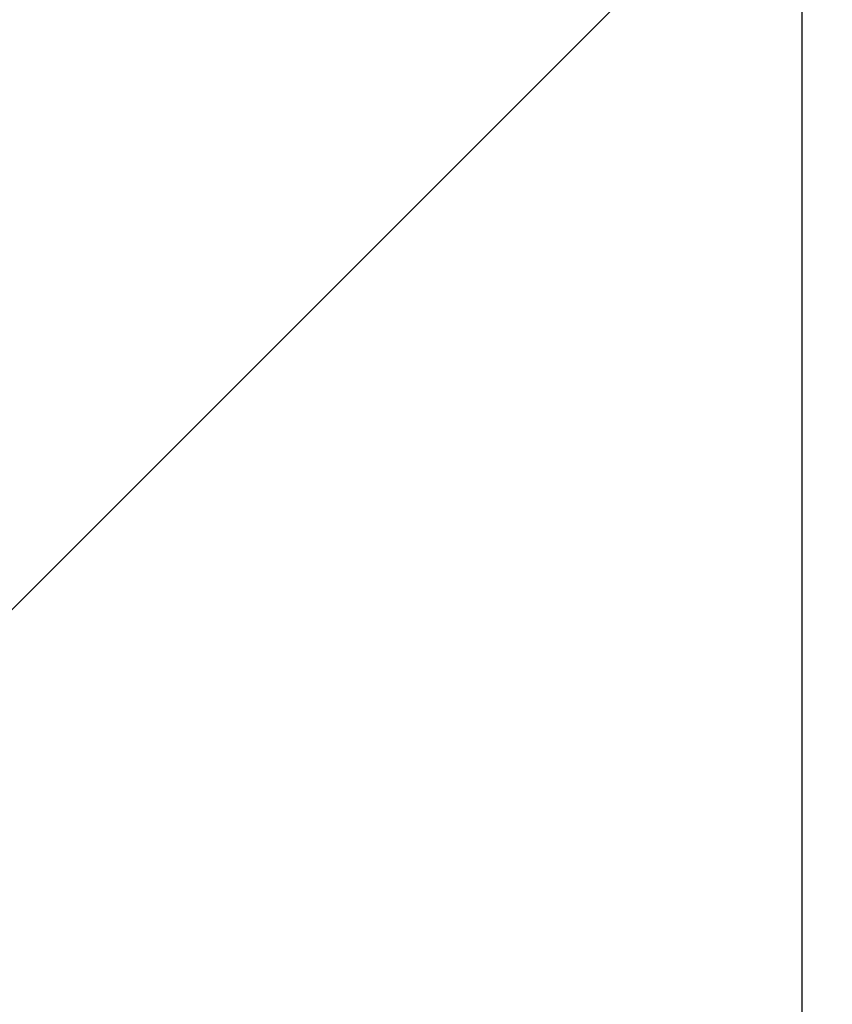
# Model space of a CAD drawing. Header units: millimetres. Extents: x -88 to 22, y -106 to 71.
# Tile 39 of 94: x -0.811 to 0.031, y -1.229 to -0.208. Entities that reach past the tile are written whole.
import ezdxf

# ---------------------------------------------------------------- set-up
doc = ezdxf.new("R2010")
doc.units = ezdxf.units.MM
doc.layers.add('G-IMPT', color=8, linetype='Continuous', lineweight=30)
doc.layers.add('P-SANR-FIXT', color=6, linetype='Continuous', lineweight=30)

# ---------------------------------------------------------------- blocks, each defined once
blk = doc.blocks.new('FFAST601-101500BF0 - 3D_FFAST601-101500BF0_D0_ipt-96632-View 1')
at = {"layer": 'G-IMPT', "lineweight": 40}
mesh = blk.add_polyface(dxfattribs=at)
corners = [(0.7849, 46, 12.4753), (0.7849, 46.5, 12.4753), (0.7849, 47, 12.4753), (0.7849, 47.5, 12.4753), (0.7849, 48, 12.4753), (-8.2664, 48, 9.3764), (-12.4753, 48, 0.7849), (-9.3764, 48, -8.2664), (-0.7849, 48, -12.4753), (-0.7849, 47.5, -12.4753), (-0.7849, 47, -12.4753), (-0.7849, 46.5, -12.4753), (-0.7849, 46, -12.4753), (-9.3764, 46, -8.2664), (-12.4753, 46, 0.7849), (-8.2664, 46, 9.3764)]
mesh.append_faces([[corners[k] for k in face] for face in [(13, 7, 10)]], dxfattribs={"vtx0": -1, "vtx1": -1, "vtx2": -1})
mesh.append_faces([[corners[k] for k in face] for face in [(5, 15, 2, 3)]], dxfattribs={"vtx0": -1, "vtx1": -1, "vtx3": -1})
mesh.append_faces([[corners[k] for k in face] for face in [(14, 15, 5, 6), (6, 7, 13, 14)]], dxfattribs={"vtx1": -1, "vtx3": -1})
mesh.append_faces([[corners[k] for k in face] for face in [(3, 4, 5), (11, 12, 13, 10)]], dxfattribs={"vtx2": -1})
mesh.append_faces([[corners[k] for k in face] for face in [(15, 0, 1, 2), (7, 8, 9, 10)]], dxfattribs={"vtx3": -1})
blk = doc.blocks.new('FFAST601-101500BF0 - Winston Pillar Tap _Lever Handle_-96633-View 1')
at = {"extrusion": (0, 1, 0)}
blk.add_blockref('FFAST601-101500BF0 - 3D_FFAST601-101500BF0_D0_ipt-96632-View 1', (0, 0), dxfattribs=at)

msp = doc.modelspace()

# ---------------------------------------------------------------- linework, layer by layer
at = {"color": 94, "lineweight": 30}
msp.add_line((0, -10.05), (0, 10.05), dxfattribs=at)
at = {"color": 5, "lineweight": 30}
msp.add_polyline3d([(0, 0, -121.92), (2.8292, 2.8292, -103.632), (-2.8292, -2.8292, -103.632), (0, 0, -121.92)], dxfattribs=at)

# ---------------------------------------------------------------- block references
at = {"layer": 'P-SANR-FIXT', "lineweight": 40}
msp.add_blockref('FFAST601-101500BF0 - Winston Pillar Tap _Lever Handle_-96633-View 1', (0, 0, 1), dxfattribs=at)

doc.saveas('drawing.dxf')
